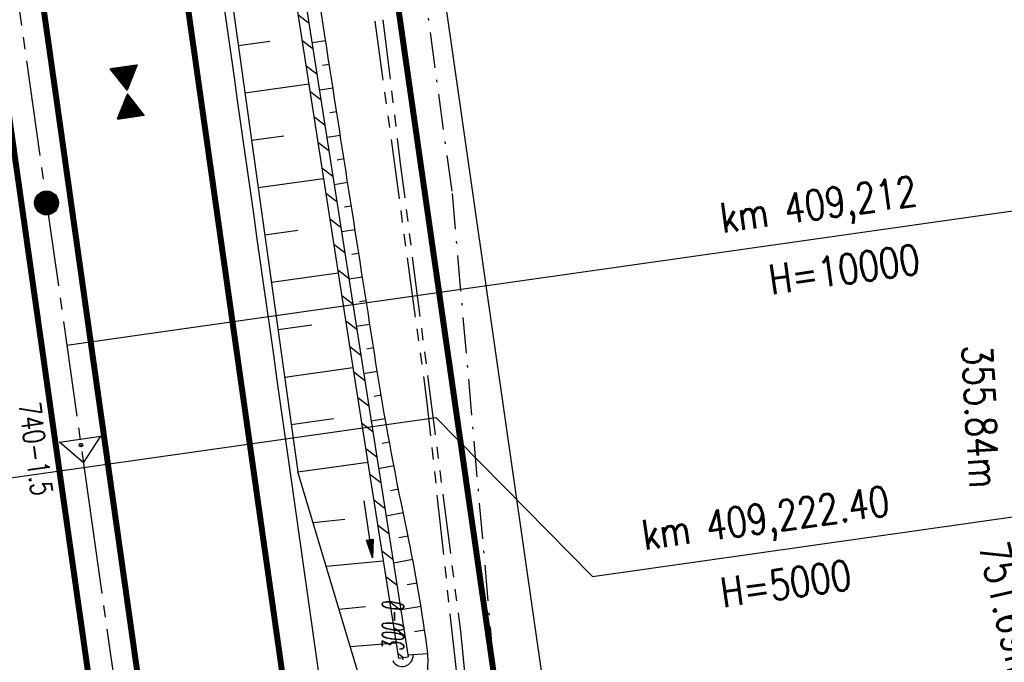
# Model space of a CAD drawing. Extents: x 446388 to 447135, y 445359 to 446567.
# Tile 59 of 80: x 446613 to 446696, y 445971 to 446025. Entities that reach past the tile are written whole.
import ezdxf
from ezdxf.enums import TextEntityAlignment as Align

# ---------------------------------------------------------------- set-up
doc = ezdxf.new("R2010")
doc.units = 0
doc.header["$LTSCALE"] = 2
doc.header["$MEASUREMENT"] = 0
for name, pattern in [('ACHSE', [5.5, 4, -0.5, 0.5, -0.5]), ('AUSGEZOGEN', [0]), ('BAB-FM2', [2.6, 1.5, -0.5, 0.1, -0.5]), ('PHANTOMX2', [5, 2.5, -0.5, 0.5, -0.5, 0.5, -0.5])]:
    doc.linetypes.add(name, pattern=pattern)
doc.layers.get('0').update_dxf_attribs({"linetype": 'AUSGEZOGEN'})
for name, color, linetype in [('202-GRENZL', 8, 'AUSGEZOGEN'), ('202-GRENZL-BAB', 7, 'AUSGEZOGEN'), ('ACHSETOP', 250, 'ACHSE'), ('ANMERKUNG', 7, 'CONTINUOUS'), ('BAB_FM', 5, 'BAB-FM2'), ('BOESCHG', 250, 'AUSGEZOGEN'), ('FBRTOP', 250, 'AUSGEZOGEN'), ('GEF', 1, 'AUSGEZOGEN'), ('HEKT_B', 250, 'CONTINUOUS'), ('Lichtwellenleiter COLT', 46, 'PHANTOMX2'), ('Lichtwellenleiter GLH', 46, 'PHANTOMX2'), ('Netzknoten_PKT', 7, 'CONTINUOUS'), ('Netzknoten_PKT-NR', 7, 'CONTINUOUS'), ('Netzknoten_SIGNATUR', 7, 'CONTINUOUS'), ('NZ', 250, 'AUSGEZOGEN'), ('PFEILTOP', 200, 'AUSGEZOGEN'), ('Rinne', 200, 'CONTINUOUS'), ('SCHSYMBOL', 200, 'AUSGEZOGEN')]:
    doc.layers.add(name, color=color, linetype=linetype)
doc.styles.add('ROMANS', font='romans.shx', dxfattribs={"width": 0.8})

# ---------------------------------------------------------------- blocks, each defined once
blk = doc.blocks.new('*X15')
at = {"color": 0}
for p, q in [((212.234, 257.394), (213.242, 258.402)), ((212.236, 257.466), (213.169, 258.4)), ((212.237, 257.326), (213.31, 258.399)), ((212.244, 257.262), (213.373, 258.392)), ((212.244, 257.545), (213.09, 258.391)), ((212.254, 257.202), (213.434, 258.381)), ((212.261, 257.633), (213.003, 258.375)), ((212.268, 257.145), (213.491, 258.368)), ((212.284, 257.09), (213.545, 258.351)), ((212.29, 257.732), (212.903, 258.346)), ((212.303, 257.038), (213.597, 258.333)), ((212.324, 256.988), (213.647, 258.312)), ((212.343, 257.856), (212.779, 258.293)), ((212.347, 256.941), (213.694, 258.288)), ((212.372, 256.895), (213.74, 258.263)), ((212.399, 256.852), (213.783, 258.236)), ((212.428, 256.81), (213.825, 258.207)), ((212.459, 256.77), (213.865, 258.176)), ((212.492, 256.732), (213.903, 258.143)), ((212.526, 256.696), (213.939, 258.109)), ((212.563, 256.662), (213.974, 258.073)), ((212.601, 256.629), (214.006, 258.035)), ((212.64, 256.598), (214.037, 257.995)), ((212.682, 256.569), (214.066, 257.953)), ((212.726, 256.542), (214.093, 257.91)), ((212.771, 256.517), (214.119, 257.864)), ((212.819, 256.493), (214.142, 257.817)), ((212.868, 256.472), (214.163, 257.767)), ((212.92, 256.454), (214.182, 257.715)), ((212.975, 256.437), (214.198, 257.661)), ((213.032, 256.424), (214.211, 257.603)), ((213.092, 256.414), (214.222, 257.543)), ((213.156, 256.407), (214.229, 257.479)), ((213.224, 256.404), (214.232, 257.412)), ((213.296, 256.406), (214.23, 257.339)), ((213.375, 256.414), (214.222, 257.26)), ((213.463, 256.43), (214.205, 257.173)), ((213.563, 256.46), (214.176, 257.073)), ((213.686, 256.512), (214.123, 256.949))]:
    blk.add_line(p, q, dxfattribs=at)
blk = doc.blocks.new('SRMAST2')
at = {"color": 0}
blk.add_circle((0, 0), 0.999, dxfattribs=at)
blk.add_point((0, 0), dxfattribs=at)
blk.add_blockref('*X15', (-213.233, -257.403))
blk = doc.blocks.new('40')
at = {"color": 0}
blk.add_arc((0.025, 0.311), 0.91, 192.5363, 347.4637, dxfattribs=at)
blk.add_point((0, 0), dxfattribs=at)
blk = doc.blocks.new('*X41')
at = {"color": 0}
for p, q in [((379.636, 182.407), (379.645, 182.415)), ((379.64, 182.401), (379.654, 182.415)), ((379.643, 182.395), (379.663, 182.415)), ((379.646, 182.39), (379.672, 182.415)), ((379.649, 182.384), (379.68, 182.415)), ((379.653, 182.379), (379.689, 182.415)), ((379.656, 182.373), (379.698, 182.415)), ((379.659, 182.367), (379.707, 182.415)), ((379.662, 182.362), (379.716, 182.415)), ((379.665, 182.356), (379.725, 182.415)), ((379.669, 182.351), (379.733, 182.415)), ((379.672, 182.345), (379.742, 182.415)), ((379.675, 182.339), (379.751, 182.415)), ((379.678, 182.334), (379.76, 182.415)), ((379.682, 182.328), (379.769, 182.415)), ((379.685, 182.323), (379.778, 182.415)), ((379.688, 182.317), (379.786, 182.415)), ((379.691, 182.311), (379.795, 182.415)), ((379.695, 182.306), (379.804, 182.415)), ((379.698, 182.3), (379.813, 182.415)), ((379.701, 182.295), (379.822, 182.415)), ((379.704, 182.289), (379.831, 182.415)), ((379.708, 182.283), (379.839, 182.415)), ((379.711, 182.278), (379.848, 182.415)), ((379.714, 182.272), (379.857, 182.415)), ((379.717, 182.267), (379.866, 182.415)), ((379.72, 182.261), (379.875, 182.415)), ((379.724, 182.255), (379.884, 182.415)), ((379.727, 182.25), (379.892, 182.415)), ((379.73, 182.244), (379.901, 182.415)), ((379.733, 182.239), (379.91, 182.415)), ((379.737, 182.233), (379.919, 182.415)), ((379.74, 182.227), (379.928, 182.415)), ((379.743, 182.222), (379.937, 182.415)), ((379.746, 182.216), (379.946, 182.415)), ((379.75, 182.21), (379.954, 182.415)), ((379.753, 182.205), (379.963, 182.415)), ((379.756, 182.199), (379.972, 182.415)), ((379.759, 182.194), (379.981, 182.415)), ((379.763, 182.188), (379.99, 182.415)), ((379.766, 182.182), (379.999, 182.415)), ((379.769, 182.177), (380.007, 182.415)), ((379.772, 182.171), (380.016, 182.415)), ((379.775, 182.166), (380.025, 182.415)), ((379.779, 182.16), (380.034, 182.415)), ((379.782, 182.154), (380.043, 182.415)), ((379.785, 182.149), (380.052, 182.415)), ((379.788, 182.143), (380.06, 182.415)), ((379.792, 182.138), (380.069, 182.415)), ((379.795, 182.132), (380.078, 182.415)), ((379.798, 182.126), (380.087, 182.415)), ((379.801, 182.121), (380.096, 182.415)), ((379.805, 182.115), (380.105, 182.415)), ((379.808, 182.11), (380.113, 182.415)), ((379.811, 182.104), (380.122, 182.415)), ((379.814, 182.098), (380.131, 182.415)), ((379.818, 182.093), (380.14, 182.415)), ((379.821, 182.087), (380.149, 182.415)), ((379.824, 182.082), (380.158, 182.415)), ((379.827, 182.076), (380.166, 182.415)), ((379.83, 182.07), (380.175, 182.415)), ((379.834, 182.065), (380.184, 182.415)), ((379.837, 182.059), (380.193, 182.415)), ((379.84, 182.054), (380.202, 182.415)), ((379.843, 182.048), (380.211, 182.415)), ((379.847, 182.042), (380.22, 182.415)), ((379.85, 182.037), (380.228, 182.415)), ((379.853, 182.031), (380.237, 182.415)), ((379.856, 182.026), (380.246, 182.415)), ((379.86, 182.02), (380.255, 182.415)), ((379.863, 182.014), (380.264, 182.415)), ((379.866, 182.009), (380.273, 182.415)), ((379.869, 182.003), (380.281, 182.415)), ((379.873, 181.998), (380.29, 182.415)), ((379.876, 181.992), (380.299, 182.415)), ((379.879, 181.986), (380.308, 182.415)), ((379.882, 181.981), (380.317, 182.415)), ((379.885, 181.975), (380.326, 182.415)), ((379.889, 181.97), (380.334, 182.415)), ((379.892, 181.964), (380.343, 182.415)), ((379.895, 181.958), (380.352, 182.415)), ((379.898, 181.953), (380.361, 182.415)), ((379.902, 181.947), (380.37, 182.415)), ((379.905, 181.942), (380.379, 182.415)), ((379.908, 181.936), (380.387, 182.415)), ((379.911, 181.93), (380.396, 182.415)), ((379.915, 181.925), (380.405, 182.415)), ((379.918, 181.919), (380.414, 182.415)), ((379.921, 181.914), (380.423, 182.415)), ((379.924, 181.908), (380.432, 182.415)), ((379.928, 181.902), (380.44, 182.415)), ((379.931, 181.897), (380.449, 182.415)), ((379.934, 181.891), (380.458, 182.415)), ((379.937, 181.885), (380.467, 182.415)), ((379.94, 181.88), (380.476, 182.415)), ((379.944, 181.874), (380.485, 182.415)), ((379.947, 181.869), (380.494, 182.415)), ((379.95, 181.863), (380.502, 182.415)), ((379.953, 181.857), (380.511, 182.415)), ((379.957, 181.852), (380.52, 182.415)), ((379.96, 181.846), (380.529, 182.415)), ((379.963, 181.841), (380.538, 182.415)), ((379.966, 181.835), (380.547, 182.415)), ((379.97, 181.829), (380.555, 182.415)), ((379.973, 181.824), (380.564, 182.415)), ((379.976, 181.818), (380.573, 182.415)), ((379.979, 181.813), (380.582, 182.415)), ((379.983, 181.807), (380.591, 182.415)), ((379.986, 181.801), (380.6, 182.415)), ((379.989, 181.796), (380.608, 182.415)), ((379.992, 181.79), (380.617, 182.415)), ((379.995, 181.785), (380.626, 182.415)), ((379.999, 181.779), (380.635, 182.415)), ((380.002, 181.773), (380.644, 182.415)), ((380.005, 181.768), (380.653, 182.415)), ((380.008, 181.762), (380.661, 182.415)), ((380.012, 181.757), (380.67, 182.415)), ((380.015, 181.751), (380.679, 182.415)), ((380.018, 181.745), (380.688, 182.415)), ((380.021, 181.74), (380.697, 182.415)), ((380.025, 181.734), (380.706, 182.415)), ((380.028, 181.729), (380.714, 182.415)), ((380.031, 181.723), (380.723, 182.415)), ((380.034, 181.717), (380.732, 182.415)), ((380.038, 181.712), (380.741, 182.415)), ((380.041, 181.706), (380.75, 182.415)), ((380.044, 181.701), (380.759, 182.415)), ((380.047, 181.695), (380.768, 182.415)), ((380.05, 181.689), (380.776, 182.415)), ((380.054, 181.684), (380.785, 182.415)), ((380.057, 181.678), (380.794, 182.415)), ((380.06, 181.673), (380.803, 182.415)), ((380.063, 181.667), (380.812, 182.415)), ((380.067, 181.661), (380.821, 182.415)), ((380.07, 181.656), (380.829, 182.415)), ((380.073, 181.65), (380.838, 182.415)), ((380.076, 181.645), (380.847, 182.415)), ((380.08, 181.639), (380.856, 182.415)), ((380.083, 181.633), (380.865, 182.415)), ((380.086, 181.628), (380.874, 182.415)), ((380.089, 181.622), (380.882, 182.415)), ((380.093, 181.617), (380.891, 182.415)), ((380.096, 181.611), (380.9, 182.415)), ((380.099, 181.605), (380.909, 182.415)), ((380.102, 181.6), (380.918, 182.415)), ((380.105, 181.594), (380.927, 182.415)), ((380.109, 181.588), (380.935, 182.415)), ((380.112, 181.583), (380.944, 182.415)), ((380.115, 181.577), (380.953, 182.415)), ((380.118, 181.572), (380.962, 182.415)), ((380.122, 181.566), (380.971, 182.415)), ((380.125, 181.56), (380.98, 182.415)), ((380.128, 181.555), (380.988, 182.415)), ((380.131, 181.549), (380.997, 182.415)), ((380.135, 181.544), (381.006, 182.415)), ((380.138, 181.538), (381.015, 182.415)), ((380.141, 181.532), (381.024, 182.415)), ((380.144, 181.527), (381.033, 182.415)), ((380.148, 181.521), (381.042, 182.415)), ((380.151, 181.516), (381.05, 182.415)), ((380.154, 181.51), (381.059, 182.415)), ((380.157, 181.504), (381.068, 182.415)), ((380.16, 181.499), (381.077, 182.415)), ((380.164, 181.493), (381.086, 182.415)), ((380.167, 181.488), (381.095, 182.415)), ((380.17, 181.482), (381.103, 182.415)), ((380.173, 181.476), (381.112, 182.415)), ((380.177, 181.471), (381.121, 182.415)), ((380.18, 181.465), (381.13, 182.415)), ((380.183, 181.46), (381.139, 182.415)), ((380.186, 181.454), (381.148, 182.415)), ((380.19, 181.448), (381.156, 182.415)), ((380.193, 181.443), (381.165, 182.415)), ((380.196, 181.437), (381.174, 182.415)), ((380.199, 181.432), (381.183, 182.415)), ((380.203, 181.426), (381.192, 182.415)), ((380.206, 181.42), (381.201, 182.415)), ((380.209, 181.415), (381.209, 182.415)), ((380.212, 181.409), (381.218, 182.415)), ((380.215, 181.404), (381.227, 182.415)), ((380.219, 181.398), (381.236, 182.415)), ((380.222, 181.392), (381.245, 182.415)), ((380.225, 181.387), (381.254, 182.415)), ((380.228, 181.381), (381.262, 182.415)), ((380.232, 181.376), (381.271, 182.415)), ((380.235, 181.37), (381.28, 182.415)), ((380.238, 181.364), (381.289, 182.415)), ((380.241, 181.359), (381.298, 182.415)), ((380.245, 181.353), (381.307, 182.415)), ((380.248, 181.348), (381.316, 182.415)), ((380.251, 181.342), (381.324, 182.415)), ((380.254, 181.336), (381.333, 182.415)), ((380.258, 181.331), (381.342, 182.415)), ((380.261, 181.325), (381.351, 182.415)), ((380.27, 181.308), (381.344, 182.382)), ((380.274, 181.303), (381.332, 182.361)), ((380.277, 181.297), (381.32, 182.34)), ((380.28, 181.292), (381.308, 182.32)), ((380.283, 181.286), (381.296, 182.299)), ((380.287, 181.28), (381.284, 182.278)), ((380.29, 181.275), (381.272, 182.257)), ((380.293, 181.269), (381.26, 182.236)), ((380.296, 181.263), (381.248, 182.215)), ((380.3, 181.258), (381.236, 182.194)), ((380.303, 181.252), (381.224, 182.173)), ((380.306, 181.247), (381.212, 182.152)), ((380.309, 181.241), (381.2, 182.131)), ((380.313, 181.235), (381.187, 182.11)), ((380.316, 181.23), (381.175, 182.089)), ((380.319, 181.224), (381.163, 182.069)), ((380.322, 181.219), (381.151, 182.048)), ((380.325, 181.213), (381.139, 182.027)), ((380.329, 181.207), (381.127, 182.006)), ((380.332, 181.202), (381.115, 181.985)), ((380.335, 181.196), (381.103, 181.964)), ((380.338, 181.191), (381.091, 181.943)), ((380.342, 181.185), (381.079, 181.922)), ((380.345, 181.179), (381.067, 181.901)), ((380.348, 181.174), (381.055, 181.88)), ((380.351, 181.168), (381.043, 181.859)), ((380.355, 181.163), (381.031, 181.839)), ((380.358, 181.157), (381.018, 181.818)), ((380.361, 181.151), (381.006, 181.797)), ((380.364, 181.146), (380.994, 181.776)), ((380.368, 181.14), (380.982, 181.755)), ((380.371, 181.135), (380.97, 181.734)), ((380.374, 181.129), (380.958, 181.713)), ((380.377, 181.123), (380.946, 181.692)), ((380.38, 181.118), (380.934, 181.671)), ((380.384, 181.112), (380.922, 181.65)), ((380.387, 181.107), (380.91, 181.629)), ((380.39, 181.101), (380.898, 181.608)), ((380.393, 181.095), (380.886, 181.588)), ((380.397, 181.09), (380.874, 181.567)), ((380.4, 181.084), (380.861, 181.546)), ((380.403, 181.079), (380.849, 181.525)), ((380.406, 181.073), (380.837, 181.504)), ((380.41, 181.067), (380.825, 181.483)), ((380.413, 181.062), (380.813, 181.462)), ((380.416, 181.056), (380.801, 181.441)), ((380.419, 181.051), (380.789, 181.42)), ((380.423, 181.045), (380.777, 181.399)), ((380.426, 181.039), (380.765, 181.378)), ((380.429, 181.034), (380.753, 181.358)), ((380.432, 181.028), (380.741, 181.337)), ((380.435, 181.023), (380.729, 181.316)), ((380.439, 181.017), (380.717, 181.295)), ((380.442, 181.011), (380.705, 181.274)), ((380.445, 181.006), (380.692, 181.253)), ((380.448, 181), (380.68, 181.232)), ((380.452, 180.995), (380.668, 181.211)), ((380.455, 180.989), (380.656, 181.19)), ((380.458, 180.983), (380.644, 181.169)), ((380.461, 180.978), (380.632, 181.148)), ((380.465, 180.972), (380.62, 181.127)), ((380.468, 180.966), (380.608, 181.107)), ((380.471, 180.961), (380.596, 181.086)), ((380.474, 180.955), (380.584, 181.065)), ((380.478, 180.95), (380.572, 181.044)), ((380.481, 180.944), (380.56, 181.023)), ((380.484, 180.938), (380.548, 181.002)), ((380.487, 180.933), (380.535, 180.981)), ((380.49, 180.927), (380.523, 180.96)), ((380.494, 180.922), (380.511, 180.939)), ((379.629, 179.164), (380.73, 180.265)), ((379.641, 179.185), (380.727, 180.271)), ((379.642, 179.169), (380.733, 180.26)), ((379.651, 179.169), (380.737, 180.254)), ((379.653, 179.206), (380.724, 180.277)), ((379.665, 179.227), (380.72, 180.282)), ((379.677, 179.248), (380.717, 180.288)), ((379.689, 179.269), (380.714, 180.293)), ((379.701, 179.289), (380.711, 180.299)), ((379.713, 179.31), (380.708, 180.305)), ((379.725, 179.331), (380.704, 180.31)), ((379.737, 179.352), (380.701, 180.316)), ((379.749, 179.373), (380.698, 180.321)), ((379.762, 179.394), (380.695, 180.327)), ((379.774, 179.415), (380.691, 180.333)), ((379.786, 179.436), (380.688, 180.338)), ((379.798, 179.457), (380.685, 180.344)), ((379.81, 179.478), (380.682, 180.349)), ((379.822, 179.499), (380.678, 180.355)), ((379.834, 179.519), (380.675, 180.361)), ((379.846, 179.54), (380.672, 180.366)), ((379.858, 179.561), (380.669, 180.372)), ((379.87, 179.582), (380.665, 180.378)), ((379.882, 179.603), (380.662, 180.383)), ((379.894, 179.624), (380.659, 180.389)), ((379.906, 179.645), (380.656, 180.394)), ((379.919, 179.666), (380.653, 180.4)), ((379.931, 179.687), (380.649, 180.406)), ((379.943, 179.708), (380.646, 180.411)), ((379.955, 179.729), (380.643, 180.417)), ((379.967, 179.75), (380.64, 180.422)), ((379.979, 179.77), (380.636, 180.428)), ((379.991, 179.791), (380.633, 180.434)), ((380.003, 179.812), (380.63, 180.439)), ((380.015, 179.833), (380.627, 180.445)), ((380.027, 179.854), (380.623, 180.45)), ((380.039, 179.875), (380.62, 180.456)), ((380.051, 179.896), (380.617, 180.462)), ((380.063, 179.917), (380.614, 180.467)), ((380.075, 179.938), (380.61, 180.473)), ((380.088, 179.959), (380.607, 180.478)), ((380.1, 179.98), (380.604, 180.484)), ((380.112, 180), (380.601, 180.49)), ((380.124, 180.021), (380.598, 180.495)), ((380.136, 180.042), (380.594, 180.501)), ((380.148, 180.063), (380.591, 180.506)), ((380.16, 180.084), (380.588, 180.512)), ((380.172, 180.105), (380.585, 180.518)), ((380.184, 180.126), (380.581, 180.523)), ((380.196, 180.147), (380.578, 180.529)), ((380.208, 180.168), (380.575, 180.534)), ((380.22, 180.189), (380.572, 180.54)), ((380.232, 180.21), (380.568, 180.546)), ((380.245, 180.231), (380.565, 180.551)), ((380.257, 180.251), (380.562, 180.557)), ((380.269, 180.272), (380.559, 180.562)), ((380.281, 180.293), (380.555, 180.568)), ((380.293, 180.314), (380.552, 180.574)), ((380.305, 180.335), (380.549, 180.579)), ((380.317, 180.356), (380.546, 180.585)), ((380.329, 180.377), (380.543, 180.59)), ((380.341, 180.398), (380.539, 180.596)), ((380.353, 180.419), (380.536, 180.602)), ((380.365, 180.44), (380.533, 180.607)), ((380.377, 180.461), (380.53, 180.613)), ((380.389, 180.481), (380.526, 180.618)), ((380.401, 180.502), (380.523, 180.624)), ((380.414, 180.523), (380.52, 180.63)), ((380.426, 180.544), (380.517, 180.635)), ((380.438, 180.565), (380.513, 180.641)), ((380.45, 180.586), (380.51, 180.646)), ((380.462, 180.607), (380.507, 180.652)), ((380.474, 180.628), (380.504, 180.658)), ((380.486, 180.649), (380.5, 180.663)), ((379.66, 179.169), (380.74, 180.249)), ((379.669, 179.169), (380.743, 180.243)), ((379.678, 179.169), (380.746, 180.237)), ((379.686, 179.169), (380.75, 180.232)), ((379.695, 179.169), (380.753, 180.226)), ((379.704, 179.169), (380.756, 180.221)), ((379.713, 179.169), (380.759, 180.215)), ((379.722, 179.169), (380.763, 180.209)), ((379.731, 179.169), (380.766, 180.204)), ((379.739, 179.169), (380.769, 180.198)), ((379.748, 179.169), (380.772, 180.193)), ((379.757, 179.169), (380.775, 180.187)), ((379.766, 179.169), (380.779, 180.181)), ((379.775, 179.169), (380.782, 180.176)), ((379.784, 179.169), (380.785, 180.17)), ((379.792, 179.169), (380.788, 180.165)), ((379.801, 179.169), (380.792, 180.159)), ((379.81, 179.169), (380.795, 180.153)), ((379.819, 179.169), (380.798, 180.148)), ((379.828, 179.169), (380.801, 180.142)), ((379.837, 179.169), (380.805, 180.137)), ((379.845, 179.169), (380.808, 180.131)), ((379.854, 179.169), (380.811, 180.125)), ((379.863, 179.169), (380.814, 180.12)), ((379.872, 179.169), (380.818, 180.114)), ((379.881, 179.169), (380.821, 180.109)), ((379.89, 179.169), (380.824, 180.103)), ((379.899, 179.169), (380.827, 180.097)), ((379.907, 179.169), (380.83, 180.092)), ((379.916, 179.169), (380.834, 180.086)), ((379.925, 179.169), (380.837, 180.081)), ((379.934, 179.169), (380.84, 180.075)), ((379.943, 179.169), (380.843, 180.069)), ((379.952, 179.169), (380.847, 180.064)), ((379.96, 179.169), (380.85, 180.058)), ((379.969, 179.169), (380.853, 180.052)), ((379.978, 179.169), (380.856, 180.047)), ((379.987, 179.169), (380.86, 180.041)), ((379.996, 179.169), (380.863, 180.036)), ((380.005, 179.169), (380.866, 180.03)), ((380.013, 179.169), (380.869, 180.024)), ((380.022, 179.169), (380.873, 180.019)), ((380.031, 179.169), (380.876, 180.013)), ((380.04, 179.169), (380.879, 180.008)), ((380.049, 179.169), (380.882, 180.002)), ((380.058, 179.169), (380.885, 179.996)), ((380.066, 179.169), (380.889, 179.991)), ((380.075, 179.169), (380.892, 179.985)), ((380.084, 179.169), (380.895, 179.98)), ((380.093, 179.169), (380.898, 179.974)), ((380.102, 179.169), (380.902, 179.968)), ((380.111, 179.169), (380.905, 179.963)), ((380.119, 179.169), (380.908, 179.957)), ((380.128, 179.169), (380.911, 179.952)), ((380.137, 179.169), (380.915, 179.946)), ((380.146, 179.169), (380.918, 179.94)), ((380.155, 179.169), (380.921, 179.935)), ((380.164, 179.169), (380.924, 179.929)), ((380.173, 179.169), (380.928, 179.924)), ((380.181, 179.169), (380.931, 179.918)), ((380.19, 179.169), (380.934, 179.912)), ((380.199, 179.169), (380.937, 179.907)), ((380.208, 179.169), (380.94, 179.901)), ((380.217, 179.169), (380.944, 179.896)), ((380.226, 179.169), (380.947, 179.89)), ((380.234, 179.169), (380.95, 179.884)), ((380.243, 179.169), (380.953, 179.879)), ((380.252, 179.169), (380.957, 179.873)), ((380.261, 179.169), (380.96, 179.868)), ((380.27, 179.169), (380.963, 179.862)), ((380.279, 179.169), (380.966, 179.856)), ((380.287, 179.169), (380.97, 179.851)), ((380.296, 179.169), (380.973, 179.845)), ((380.305, 179.169), (380.976, 179.84)), ((380.314, 179.169), (380.979, 179.834)), ((380.323, 179.169), (380.983, 179.828)), ((380.332, 179.169), (380.986, 179.823)), ((380.34, 179.169), (380.989, 179.817)), ((380.349, 179.169), (380.992, 179.812)), ((380.358, 179.169), (380.995, 179.806)), ((380.367, 179.169), (380.999, 179.8)), ((380.376, 179.169), (381.002, 179.795)), ((380.385, 179.169), (381.005, 179.789)), ((380.394, 179.169), (381.008, 179.784)), ((380.402, 179.169), (381.012, 179.778)), ((380.411, 179.169), (381.015, 179.772)), ((380.42, 179.169), (381.018, 179.767)), ((380.429, 179.169), (381.021, 179.761)), ((380.438, 179.169), (381.025, 179.756)), ((380.447, 179.169), (381.028, 179.75)), ((380.455, 179.169), (381.031, 179.744)), ((380.464, 179.169), (381.034, 179.739)), ((380.473, 179.169), (381.038, 179.733)), ((380.482, 179.169), (381.041, 179.727)), ((380.491, 179.169), (381.044, 179.722)), ((380.5, 179.169), (381.047, 179.716)), ((380.508, 179.169), (381.05, 179.711)), ((380.517, 179.169), (381.054, 179.705)), ((380.526, 179.169), (381.057, 179.699)), ((380.535, 179.169), (381.06, 179.694)), ((380.544, 179.169), (381.063, 179.688)), ((380.553, 179.169), (381.067, 179.683)), ((380.561, 179.169), (381.07, 179.677)), ((380.57, 179.169), (381.073, 179.671)), ((380.579, 179.169), (381.076, 179.666)), ((380.588, 179.169), (381.08, 179.66)), ((380.597, 179.169), (381.083, 179.655)), ((380.606, 179.169), (381.086, 179.649)), ((380.614, 179.169), (381.089, 179.643)), ((380.623, 179.169), (381.093, 179.638)), ((380.632, 179.169), (381.096, 179.632)), ((380.641, 179.169), (381.099, 179.627)), ((380.65, 179.169), (381.102, 179.621)), ((380.659, 179.169), (381.105, 179.615)), ((380.668, 179.169), (381.109, 179.61)), ((380.676, 179.169), (381.112, 179.604)), ((380.685, 179.169), (381.115, 179.599)), ((380.694, 179.169), (381.118, 179.593)), ((380.703, 179.169), (381.122, 179.587)), ((380.712, 179.169), (381.125, 179.582)), ((380.721, 179.169), (381.128, 179.576)), ((380.729, 179.169), (381.131, 179.571)), ((380.738, 179.169), (381.135, 179.565)), ((380.747, 179.169), (381.138, 179.559)), ((380.756, 179.169), (381.141, 179.554)), ((380.765, 179.169), (381.144, 179.548)), ((380.774, 179.169), (381.148, 179.543)), ((380.782, 179.169), (381.151, 179.537)), ((380.791, 179.169), (381.154, 179.531)), ((380.8, 179.169), (381.157, 179.526)), ((380.809, 179.169), (381.16, 179.52)), ((380.818, 179.169), (381.164, 179.515)), ((380.827, 179.169), (381.167, 179.509)), ((380.835, 179.169), (381.17, 179.503)), ((380.844, 179.169), (381.173, 179.498)), ((380.853, 179.169), (381.177, 179.492)), ((380.862, 179.169), (381.18, 179.487)), ((380.871, 179.169), (381.183, 179.481)), ((380.88, 179.169), (381.186, 179.475)), ((380.888, 179.169), (381.19, 179.47)), ((380.897, 179.169), (381.193, 179.464)), ((380.906, 179.169), (381.196, 179.459)), ((380.915, 179.169), (381.199, 179.453)), ((380.924, 179.169), (381.203, 179.447)), ((380.933, 179.169), (381.206, 179.442)), ((380.942, 179.169), (381.209, 179.436)), ((380.95, 179.169), (381.212, 179.43)), ((380.959, 179.169), (381.215, 179.425)), ((380.968, 179.169), (381.219, 179.419)), ((380.977, 179.169), (381.222, 179.414)), ((380.986, 179.169), (381.225, 179.408)), ((380.995, 179.169), (381.228, 179.402)), ((381.003, 179.169), (381.232, 179.397)), ((381.012, 179.169), (381.235, 179.391)), ((381.021, 179.169), (381.238, 179.386)), ((381.03, 179.169), (381.241, 179.38)), ((381.039, 179.169), (381.245, 179.374)), ((381.048, 179.169), (381.248, 179.369)), ((381.056, 179.169), (381.251, 179.363)), ((381.065, 179.169), (381.254, 179.358)), ((381.074, 179.169), (381.258, 179.352)), ((381.083, 179.169), (381.261, 179.346)), ((381.092, 179.169), (381.264, 179.341)), ((381.101, 179.169), (381.267, 179.335)), ((381.109, 179.169), (381.27, 179.33)), ((381.118, 179.169), (381.274, 179.324)), ((381.127, 179.169), (381.277, 179.318)), ((381.136, 179.169), (381.28, 179.313)), ((381.145, 179.169), (381.283, 179.307)), ((381.154, 179.169), (381.287, 179.302)), ((381.162, 179.169), (381.29, 179.296)), ((381.171, 179.169), (381.293, 179.29)), ((381.18, 179.169), (381.296, 179.285)), ((381.189, 179.169), (381.3, 179.279)), ((381.198, 179.169), (381.303, 179.274)), ((381.207, 179.169), (381.306, 179.268)), ((381.216, 179.169), (381.309, 179.262)), ((381.224, 179.169), (381.313, 179.257)), ((381.233, 179.169), (381.316, 179.251)), ((381.242, 179.169), (381.319, 179.246)), ((381.251, 179.169), (381.322, 179.24)), ((381.26, 179.169), (381.325, 179.234)), ((381.269, 179.169), (381.329, 179.229)), ((381.277, 179.169), (381.332, 179.223)), ((381.286, 179.169), (381.335, 179.218)), ((381.295, 179.169), (381.338, 179.212)), ((381.304, 179.169), (381.342, 179.206)), ((381.313, 179.169), (381.345, 179.201)), ((381.322, 179.169), (381.348, 179.195)), ((381.33, 179.169), (381.351, 179.19)), ((381.339, 179.169), (381.355, 179.184)), ((381.348, 179.169), (381.358, 179.178))]:
    blk.add_line(p, q, dxfattribs=at)
blk = doc.blocks.new('TIEFP')
at = {"color": 0}
for points in [[(0.005, 0.151), (-1.131, 2.118), (1.141, 2.118)], [(0.005, -0.172), (-1.131, -2.139), (1.141, -2.139)]]:
    blk.add_lwpolyline(points, close=True, dxfattribs=at)
at = {"color": 0, "xscale": 1.311372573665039, "yscale": 1.311372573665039, "zscale": 1.311372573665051}
blk.add_blockref('*X41', (-498.969, -237.096), dxfattribs=at)
blk = doc.blocks.new('PFEIL2')
at = {"color": 0}
for p, q in [((0.88, 0.002), (-2.401, -0.012)), ((0.881, -0.271), (0.879, 0.276)), ((0.879, 0.276), (2.429, 0.009)), ((0.911, 0.27), (0.879, 0.265)), ((0.965, 0.261), (0.879, 0.246)), ((1.019, 0.252), (0.879, 0.228)), ((1.073, 0.242), (0.879, 0.209)), ((1.127, 0.233), (0.879, 0.191)), ((1.181, 0.224), (0.879, 0.172)), ((1.235, 0.214), (0.879, 0.154)), ((1.289, 0.205), (0.879, 0.135)), ((1.343, 0.196), (0.879, 0.117)), ((1.397, 0.187), (0.879, 0.098)), ((1.451, 0.177), (0.879, 0.08)), ((1.505, 0.168), (0.879, 0.061)), ((1.559, 0.159), (0.88, 0.043)), ((1.613, 0.149), (0.88, 0.024)), ((1.668, 0.14), (0.88, 0.006)), ((1.722, 0.131), (0.88, -0.013)), ((1.776, 0.121), (0.88, -0.031)), ((1.83, 0.112), (0.88, -0.05)), ((1.884, 0.103), (0.88, -0.068)), ((1.938, 0.094), (0.88, -0.087)), ((1.992, 0.084), (0.88, -0.105)), ((2.046, 0.075), (0.88, -0.124)), ((2.1, 0.066), (0.88, -0.142)), ((2.154, 0.056), (0.88, -0.161)), ((2.208, 0.047), (0.88, -0.179)), ((2.262, 0.038), (0.881, -0.198)), ((2.316, 0.029), (0.881, -0.216)), ((2.37, 0.019), (0.881, -0.235)), ((2.424, 0.01), (0.881, -0.253)), ((2.429, 0.009), (0.881, -0.271))]:
    blk.add_line(p, q, dxfattribs=at)
blk = doc.blocks.new('PKT')
at = {"color": 0}
blk.add_circle((0, 0), 0.15, dxfattribs=at)
blk.add_point((0, 0), dxfattribs=at)
blk = doc.blocks.new('Station_Netzknoten')
at = {"layer": 'Netzknoten_SIGNATUR'}
for p, q in [((-1.75, 0.5), (1.75, 0.5)), ((0, -1.5), (-1.75, 0.5)), ((0, -1.5), (1.75, 0.5))]:
    blk.add_line(p, q, dxfattribs=at)
blk.add_point((0, 0), dxfattribs=at)

msp = doc.modelspace()

# ---------------------------------------------------------------- hatches: boundary and pattern name
at = {"layer": 'PFEILTOP'}
h = msp.add_hatch(dxfattribs=at)
h.set_pattern_fill('_USER', color=256, scale=1.5, angle=45, style=0, pattern_type=0)
h.set_pattern_definition([(322.8085, (446617.204, 446165.8837), (0.906721, 1.19493), [])])
edge = h.paths.add_edge_path()
edge.add_line((446614.608, 446178.928), (446615.4, 446179.036))
edge.add_line((446615.4, 446179.036), (446619.96, 446145.785))
edge.add_line((446619.96, 446145.785), (446626.953, 446095.976))
edge.add_line((446626.953, 446095.976), (446632.073, 446059.551))
edge.add_line((446632.073, 446059.551), (446637.195, 446026.298))
edge.add_line((446637.195, 446026.298), (446642.007, 445995.454))
edge.add_line((446642.007, 445995.454), (446645.801, 445971.295))
edge.add_line((446645.801, 445971.295), (446645.011, 445971.171))
edge.add_line((446645.011, 445971.171), (446641.217, 445995.33))
edge.add_line((446641.217, 445995.33), (446636.405, 446026.176))
edge.add_line((446636.405, 446026.176), (446631.281, 446059.435))
edge.add_line((446631.281, 446059.435), (446626.161, 446095.864))
edge.add_arc((446626.557, 446095.92), 0.4, 187.99173, 188.00081, ccw=False)
edge.add_line((446626.161, 446095.864), (446619.168, 446145.675))
edge.add_line((446619.168, 446145.675), (446614.608, 446178.928))

# ---------------------------------------------------------------- linework, layer by layer
at = {"layer": '202-GRENZL'}
msp.add_line((446633.337, 446134.737), (446659.104, 445955.012), dxfattribs=at)
at = {"layer": '202-GRENZL-BAB', "const_width": 0.5, "flags": 128}
msp.add_lwpolyline([(446656.584, 445944.682), (446629.406, 446134.187)], dxfattribs=at)
at = {"layer": 'ACHSETOP'}
msp.add_lwpolyline([(446545.228, 446505.501), (446552.414, 446454.803), (446566.447, 446355.792), (446583.989, 446232.029), (446601.53, 446108.266), (446619.072, 445984.503), (446643.63, 445811.235), (446657.663, 445712.224), (446689.238, 445489.451), (446703.271, 445390.44), (446704.505, 445381.732)], dxfattribs=at)
at = {"layer": 'BAB_FM'}
msp.add_lwpolyline([(446577.479, 446510.072), (446578.495, 446504.983), (446585.779, 446455.516), (446593.234, 446406.073), (446600.226, 446356.564), (446607.059, 446307.033), (446607.059, 446307.033), (446614.187, 446257.543), (446621.508, 446208.081), (446628.594, 446158.586), (446635.54, 446109.071), (446642.697, 446059.585), (446649.48, 446010.047), (446652.988, 445970.144), (446654.102, 445967.272), (446652.445, 445964.007), (446646.999, 445963.234), (446642.825, 445960.622), (446642.163, 445964.57)], dxfattribs=at)
at = {"layer": 'BOESCHG'}
for p, q in [((446631.458, 446023.406), (446631.46, 446023.406)), ((446631.595, 446022.428), (446634.234, 446022.797)), ((446638.908, 446022.817), (446637.766, 446022.639)), ((446639.215, 446020.84), (446638.645, 446020.752)), ((446632.013, 446019.445), (446632.014, 446019.445)), ((446632.15, 446018.466), (446637.491, 446019.215)), ((446639.522, 446018.864), (446638.383, 446018.687)), ((446639.829, 446016.888), (446639.26, 446016.799)), ((446632.568, 446015.483), (446632.57, 446015.484)), ((446632.705, 446014.505), (446635.406, 446014.883)), ((446640.137, 446014.912), (446638.999, 446014.734)), ((446640.445, 446012.935), (446639.876, 446012.847)), ((446633.123, 446011.522), (446633.124, 446011.522)), ((446633.26, 446010.544), (446638.724, 446011.309)), ((446640.753, 446010.959), (446639.616, 446010.782)), ((446641.062, 446008.983), (446640.493, 446008.894)), ((446633.678, 446007.561), (446633.68, 446007.561)), ((446633.815, 446006.582), (446636.578, 446006.97)), ((446641.37, 446007.007), (446640.233, 446006.829)), ((446641.68, 446005.031), (446641.11, 446004.942)), ((446634.233, 446003.6), (446634.234, 446003.6)), ((446634.37, 446002.621), (446639.957, 446003.404)), ((446641.989, 446003.055), (446640.849, 446002.877)), ((446642.298, 446001.079), (446641.728, 446000.99)), ((446634.788, 445999.638), (446634.79, 445999.638)), ((446634.925, 445998.66), (446637.749, 445999.056)), ((446642.608, 445999.104), (446641.466, 445998.924)), ((446642.919, 445997.128), (446642.346, 445997.038)), ((446635.343, 445995.677), (446635.344, 445995.677)), ((446635.48, 445994.698), (446641.191, 445995.499)), ((446643.23, 445995.152), (446642.083, 445994.969)), ((446643.553, 445993.179), (446642.974, 445993.081)), ((446635.898, 445991.716), (446635.9, 445991.716)), ((446636.035, 445990.737), (446639.565, 445991.232)), ((446643.892, 445991.207), (446642.707, 445990.999)), ((446644.245, 445989.239), (446643.632, 445989.126)), ((446636.453, 445987.754), (446636.455, 445987.755)), ((446636.591, 445986.776), (446642.435, 445987.571)), ((446644.614, 445987.273), (446643.331, 445987.027)), ((446644.998, 445985.31), (446644.32, 445985.175)), ((446645.396, 445983.35), (446643.955, 445983.052)), ((446637.861, 445982.517), (446640.513, 445982.805)), ((446645.804, 445981.392), (446645.034, 445981.236)), ((446638.949, 445978.867), (446643.73, 445979.326)), ((446646.19, 445979.43), (446644.572, 445979.123)), ((446646.55, 445977.463), (446645.714, 445977.316)), ((446640.018, 445975.283), (446642.234, 445975.512)), ((446646.884, 445975.491), (446645.186, 445975.215)), ((446647.192, 445973.515), (446646.342, 445973.388)), ((446640.95, 445972.156), (446644.81, 445972.449)), ((446647.448, 445971.532), (446645.781, 445971.421))]:
    msp.add_line(p, q, dxfattribs=at)
for points in [[(446562.626, 446507.967), (446569.66, 446458.105), (446595.392, 446277.497), (446614.293, 446144.121), (446631.165, 446025.501), (446636.591, 445986.776)], [(446643.635, 445968.054), (446643.542, 445968.693), (446641.644, 445969.829), (446636.591, 445986.776)]]:
    msp.add_lwpolyline(points, dxfattribs=at)
msp.add_lwpolyline([(446645.603, 445969.056, 0.114223), (446646.789, 445968.995, 0.255228), (446647.225, 445969.344, 0.086375), (446647.457, 445970.364, 0.047577), (446647.373, 445972.252, 0.01718), (446645.584, 445982.447, -0.013039), (446643.117, 445995.858, -0.000485), (446638.865, 446023.09, -0.00293), (446638.192, 446027.599, -0.000724), (446635.694, 446045.229, -0.000884), (446633.692, 446059.69, -0.001552), (446630.722, 446081.946, 0.002372), (446628.754, 446096.507, 0.001306), (446625.917, 446116.395, -0.000878), (446621.67, 446145.992, -0.000254), (446615.925, 446186.677, -0.000386)], format="xyb", dxfattribs=at)
at = {"layer": 'FBRTOP'}
for points in [[(446576.449, 446163.728, -0.000132), (446578.343, 446150.384, -0.000157), (446579.926, 446139.19, -0.000509), (446581.889, 446125.17, 0.000658), (446583.412, 446114.317, 0.000059), (446585.17, 446101.916, 0.000061), (446586.887, 446089.829, 0.000001), (446588.957, 446075.27, 0.000001), (446590.43, 446064.906, 0.000008), (446592.183, 446052.577, -0.000007), (446593.936, 446040.247, -0.00042), (446595.406, 446029.844, 0.000308), (446597.407, 446015.661, 0.000387), (446598.701, 446006.581, -0.000225), (446600.926, 445991.002, -0.000119), (446601.235, 445988.828, -0.000144)], [(446562.06, 446507.886), (446569.246, 446457.189, -0.000002), (446576.262, 446407.683, 0.000001), (446583.279, 446358.178, 0.000002), (446592.05, 446296.296, -0.000002), (446600.821, 446234.415, -0.000002), (446609.591, 446172.533, 0.000003), (446618.362, 446110.652, 0.000001), (446627.133, 446048.77, -0.000002), (446635.904, 445986.889, 0), (446649.168, 445893.306, 0), (446660.462, 445813.621), (446674.495, 445714.61, 0.000001), (446678.792, 445684.289, 0.000001), (446687.668, 445621.668)], [(446566.966, 446230.666, -0.000005), (446569.439, 446213.123, -0.000025)], [(446601.845, 445984.517, -0.00002), (446601.895, 445984.157, -0.000144), (446604.404, 445966.306, -0.003822), (446605.812, 445955.675, 0.005593), (446606.8, 445948.415, 0.007332), (446607.363, 445944.953, -0.008027), (446607.872, 445941.79, -0.000609), (446608.945, 445934.309, -0.000264), (446611.385, 445917.077, -0.000009), (446614.185, 445897.227, 0.000038), (446614.873, 445892.351, 0.000001), (446615.547, 445887.579, 0.000004)]]:
    msp.add_lwpolyline(points, format="xyb", dxfattribs=at)
at = {"layer": 'FBRTOP', "const_width": 0.5}
for points in [[(446559.09, 446507.465), (446566.275, 446456.768, -0.000002), (446573.292, 446407.262, 0.000001), (446580.308, 446357.757, 0.000002), (446589.079, 446295.875, -0.000002), (446597.85, 446233.994, -0.000002), (446606.621, 446172.112, 0.000003), (446615.391, 446110.231, 0.000001), (446624.162, 446048.349, -0.000002), (446632.933, 445986.468, 0), (446646.197, 445892.885, 0), (446657.491, 445813.2), (446671.524, 445714.189, 0.000002), (446687.312, 445602.802, -0.000002), (446703.099, 445491.416), (446717.132, 445392.405, 0.000001), (446718.367, 445383.697, 0)], [(446531.367, 446503.536), (446538.553, 446452.838, -0.000002), (446545.569, 446403.333, 0.000001), (446552.586, 446353.827, 0.000002), (446561.357, 446291.946, -0.000002), (446570.128, 446230.064, -0.000002), (446578.898, 446168.183, 0.000003), (446587.669, 446106.301, 0.000001), (446596.44, 446044.42, -0.000002), (446605.211, 445982.538, 0), (446618.474, 445888.956, 0), (446629.769, 445809.27), (446643.802, 445710.259, 0.000002), (446659.589, 445598.873, -0.000002), (446675.377, 445487.486), (446689.41, 445388.475, 0.000001), (446690.644, 445379.768, 0)]]:
    msp.add_lwpolyline(points, format="xyb", dxfattribs=at)
at = {"layer": 'FBRTOP', "const_width": 0.5, "flags": 128}
msp.add_lwpolyline([(446543.112, 446505.201), (446545.748, 446486.556), (446552.858, 446436.779), (446559.823, 446387.724), (446566.885, 446338.108), (446573.771, 446289.635), (446580.746, 446240.241), (446587.914, 446189.717), (446594.854, 446140.825), (446601.728, 446092.103), (446608.815, 446042.03), (446615.846, 445992.42), (446622.77, 445943.678), (446629.777, 445894.145), (446636.772, 445844.7), (446643.697, 445796.011), (446650.718, 445746.153), (446654.062, 445722.676), (446657.67, 445696.946), (446664.652, 445647.751), (446669.823, 445611.375), (446669.853, 445611.112)], dxfattribs=at)
msp.add_lwpolyline([(446560.332, 446413.316, -0.000179), (446565.023, 446380.431, -0.000356), (446567.359, 446363.934, -0.00001), (446574.032, 446316.55, 0.000258), (446574.285, 446314.759, 0.000002), (446578.291, 446286.517, 0.000002), (446581.322, 446265.155), (446588.244, 446216.365, 0.000012), (446588.396, 446215.296, 0), (446595.355, 446166.271, 0.000004), (446602.342, 446117.05, 0.000035), (446603.074, 446111.9, 0.000422), (446603.253, 446110.651, -0.000041), (446603.431, 446109.403, -0.000819), (446605.774, 446092.812, 0.000535), (446609.348, 446067.399, 0.000292), (446612.885, 446042.547, -0.000316), (446616.422, 446017.696, -0.000151), (446616.766, 446015.263, 0.000008), (446623.297, 445968.97, 0.000332), (446625.624, 445952.553, 0.000167), (446630.289, 445919.886)], format="xyb", dxfattribs=at)
at = {"layer": 'Lichtwellenleiter COLT', "flags": 128}
msp.add_lwpolyline([(446576.739, 446509.967), (446577.639, 446501.216), (446598.136, 446349.188), (446617.579, 446210.25), (446630.797, 446114.057), (446647.378, 445992.55), (446652.857, 445942.116), (446654.28, 445935.136), (446656.751, 445920.445), (446656.751, 445920.445), (446686.739, 445708.648), (446691.83, 445670.188), (446697.623, 445626.427), (446699.508, 445610.081), (446701.124, 445599.886), (446704.488, 445583.957), (446719.076, 445473.01), (446719.076, 445473.01), (446725.295, 445429.534), (446728.501, 445410.349), (446732.109, 445385.645)], dxfattribs=at)
at = {"layer": 'Lichtwellenleiter GLH', "flags": 128}
msp.add_lwpolyline([(446576.626, 446509.951), (446579.631, 446488.752), (446582.694, 446465.695), (446587.246, 446432.784), (446590.935, 446404.94), (446594.726, 446378.784), (446600.431, 446337.785), (446602.019, 446324.768), (446604.135, 446307.422), (446607.738, 446280.875), (446612.911, 446245.654), (446612.911, 446245.654), (446615.66, 446225.702), (446624.567, 446163.147), (446631.215, 446116.479), (446636.727, 446076.838), (446640.224, 446050.455), (446641.208, 446045.222), (446645.178, 446012.337), (446650.212, 445973.168), (446651.957, 445955.2), (446656.228, 445926.826), (446657.198, 445920.292), (446658.169, 445911.678), (446662.331, 445882.24), (446664.838, 445861.992), (446667.882, 445839.342), (446671.044, 445814.704), (446676.045, 445781.755), (446679.519, 445756.024), (446684.867, 445723.741), (446689.395, 445691.099), (446694.762, 445648.455), (446697.713, 445624.403), (446702.698, 445593.477), (446704.091, 445590.869), (446705.66, 445578.531), (446706.258, 445574.61), (446706.21, 445571.311), (446708.384, 445551.211), (446713.041, 445519.311), (446713.041, 445519.311), (446719.278, 445473.788), (446728.194, 445417.615), (446732.741, 445387.492), (446732.92, 445385.76)], dxfattribs=at)
at = {"layer": 'NZ'}
for p, q in [((446617.247, 445997.374), (446708.108, 446010.252)), ((446611.771, 445986.149), (446648.122, 445991.302)), ((446648.122, 445991.302), (446661.23, 445978.01)), ((446661.23, 445978.01), (446701.57, 445983.727))]:
    msp.add_line(p, q, dxfattribs=at)
at = {"layer": 'Rinne', "flags": 128}
for points in [[(446615.4, 446179.036), (446619.96, 446145.785), (446626.953, 446095.976), (446632.073, 446059.551), (446637.195, 446026.298), (446642.007, 445995.454), (446645.801, 445971.295)], [(446645.011, 445971.171), (446645.801, 445971.295)]]:
    msp.add_lwpolyline(points, dxfattribs=at)
msp.add_lwpolyline([(446614.608, 446178.928), (446619.168, 446145.675), (446626.161, 446095.864, 0.00004), (446626.161, 446095.864), (446631.281, 446059.435), (446636.405, 446026.176), (446641.217, 445995.33), (446645.011, 445971.171)], format="xyb", dxfattribs=at)

# ---------------------------------------------------------------- block references
at = {"layer": 'GEF', "rotation": 8.06728907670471}
msp.add_blockref('TIEFP', (446622.309, 446018.546), dxfattribs=at)
at = {"layer": 'HEKT_B'}
msp.add_blockref('SRMAST2', (446615.563, 446009.256), dxfattribs=at)
at = {"layer": 'Netzknoten_PKT'}
msp.add_blockref('PKT', (446618.433, 445989.009), dxfattribs=at)
at = {"layer": 'Netzknoten_SIGNATUR', "rotation": 8.200787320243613}
msp.add_blockref('Station_Netzknoten', (446618.433, 445989.009), dxfattribs=at)
at = {"layer": 'PFEILTOP', "rotation": 278.1299319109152}
msp.add_blockref('PFEIL2', (446642.47, 445981.964), dxfattribs=at)
at = {"layer": 'SCHSYMBOL', "rotation": 16.69031074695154}
msp.add_blockref('40', (446645.373, 445971.089), dxfattribs=at)

# ---------------------------------------------------------------- texts
at = {"layer": 'ANMERKUNG', "style": 'ROMANS', "oblique": 7, "width": 0.5}
msp.add_text('300-0', height=1.8, rotation=90, dxfattribs=at).set_placement((446645.435, 445971.78))
at = {"layer": 'Netzknoten_PKT-NR', "style": 'ROMANS', "width": 0.75}
msp.add_text('740-1.5', height=1.8, rotation=278.07497, dxfattribs=at).set_placement((446614.32, 445984.66), align=Align.RIGHT)
at = {"layer": 'NZ', "style": 'ROMANS', "width": 0.8}
for s, rotation, p in [('km 409,212', 8.06719, (446672.111, 446006.748)), ('H=10000', 8.06719, (446676.189, 446001.582)), ('355.84m', 273.06719, (446692.128, 445997.318)), ('km 409,222.40', 8.06719, (446665.572, 445980.223)), ('751.69m', 283.06719, (446693.527, 445980.572)), ('H=5000', 8.06719, (446672.145, 445975.411))]:
    msp.add_text(s, height=2.5, rotation=rotation, dxfattribs=at).set_placement(p)

doc.saveas('drawing.dxf')
